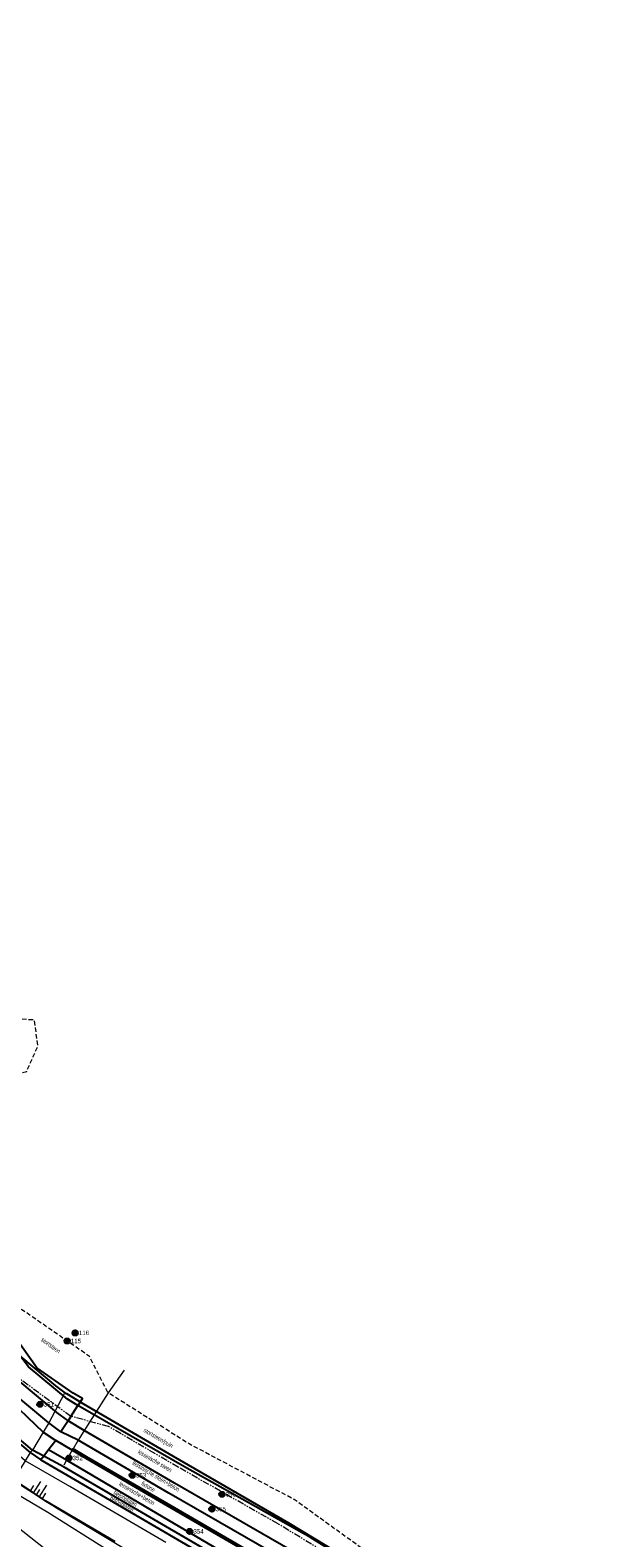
# Model space of a CAD drawing. Header units: metres. Extents: x 62183 to 64287, y 386037 to 390061.
# Tile 25 of 38: x 62737 to 62898, y 388138 to 388565. Entities that reach past the tile are written whole.
import ezdxf
from ezdxf.enums import TextEntityAlignment as Align

# ---------------------------------------------------------------- set-up
doc = ezdxf.new("R2010")
doc.units = ezdxf.units.M
doc.linetypes.add('HIDDEN', pattern=[0.375, 0.25, -0.125])
doc.linetypes.add('PHANTOM2', pattern=[1.25, 0.625, -0.125, 0.125, -0.125, 0.125, -0.125])
doc.layers.get('0').update_dxf_attribs({"linetype": 'CONTINUOUS'})
for name, color, linetype, lineweight in [('BS-Boorpunten', 253, 'CONTINUOUS', 25), ('BS-Boorpuntnummer', 253, 'CONTINUOUS', 25), ('BS-KANT-KREUKELBERM', 35, 'PHANTOM2', 0), ('BS-KRUINLIJN', 253, 'CONTINUOUS', 0), ('BS-OVERIGE-TEKSTEN', 253, 'CONTINUOUS', 0), ('BS-RASTER', 253, 'RASTER', 0), ('BS-TEENLIJN', 11, 'CONTINUOUS', 0), ('BS-TUSSENBERM', 253, 'CONTINUOUS', 0), ('BS-ZANDLIJN', 2, 'HIDDEN', 20)]:
    doc.layers.add(name, color=color, linetype=linetype, lineweight=lineweight)
doc.layers.add('BS-SCHEIDINGSL-TALUDBEKL-NTZ', color=253, linetype='CONTINUOUS')
doc.layers.add('BS-SCHEIDINGSLIJN-TALUDBEKL', color=253, linetype='CONTINUOUS')
doc.layers.add('THEORETISCHE_NULLIJN', color=125, linetype='CONTINUOUS', plot=False)
doc.linetypes.add('RASTER', pattern='A,3,-2,[200,RASTER,S=0.75,R=0,X=0,Y=0],-2,3', length=10)

# ---------------------------------------------------------------- blocks, each defined once
blk = doc.blocks.new('S03')
at = {"color": 0}
for p, q in [((-2.01, 0), (-2.01, -2.01)), ((-1, 0), (-1, -4.01)), ((0, 0), (0, -2.01)), ((1, 0), (1, -4.01)), ((2.01, 0), (2.01, -2.01))]:
    blk.add_line(p, q, dxfattribs=at)
blk = doc.blocks.new('punt-boring')
at = {"layer": 'BS-Boorpunten'}
h = blk.add_hatch(color=8, dxfattribs=at)
h.dxf.hatch_style = 1
h.paths.add_polyline_path([(0.01, 1), (-0.87, -0.49), (0.86, -0.51)])
h = blk.add_hatch(color=1, dxfattribs=at)
h.dxf.hatch_style = 1
h.paths.add_polyline_path([(0.01, 1), (-0.87, -0.49), (0.86, -0.51)])
at = {"layer": 'BS-Boorpunten', "color": 8}
blk.add_lwpolyline([(0.01, 1), (-0.87, -0.49), (0.86, -0.51)], close=True, dxfattribs=at)
at = {"layer": 'BS-Boorpunten', "color": 1}
blk.add_lwpolyline([(0.01, 1), (-0.87, -0.49), (0.86, -0.51)], close=True, dxfattribs=at)
at = {"layer": 'BS-Boorpunten', "color": 8}
blk.add_circle((0, 0), 1, dxfattribs=at)
at = {"layer": 'BS-Boorpunten', "color": 1}
blk.add_circle((0, 0), 1, dxfattribs=at)
blk = doc.blocks.new('*U275', base_point=(62747.355, 388194.111))
at = {"layer": 'BS-Boorpunten', "xscale": 1.499999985, "yscale": 1.499999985, "zscale": 1.499999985}
blk.add_blockref('punt-boring', (62747.355, 388194.111), dxfattribs=at)
at = {"layer": 'BS-Boorpuntnummer', "linetype": 'ByBlock', "insert": (62749.475, 388194.111), "char_height": 2.5, "attachment_point": 4}
blk.add_mtext('115', dxfattribs=at)
blk = doc.blocks.new('*U276', base_point=(62749.624, 388196.405))
at = {"layer": 'BS-Boorpunten', "xscale": 1.499999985, "yscale": 1.499999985, "zscale": 1.499999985}
blk.add_blockref('punt-boring', (62749.624, 388196.405), dxfattribs=at)
at = {"layer": 'BS-Boorpuntnummer', "linetype": 'ByBlock', "insert": (62751.744, 388196.405), "char_height": 2.5, "attachment_point": 4}
blk.add_mtext('116', dxfattribs=at)
blk = doc.blocks.new('*U545', base_point=(62739.647, 388176.181))
at = {"layer": 'BS-Boorpunten', "xscale": 1.499999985, "yscale": 1.499999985, "zscale": 1.499999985}
blk.add_blockref('punt-boring', (62739.647, 388176.181), dxfattribs=at)
at = {"layer": 'BS-Boorpuntnummer', "linetype": 'ByBlock', "insert": (62741.767, 388176.181), "char_height": 2.5, "attachment_point": 4}
blk.add_mtext('351', dxfattribs=at)
blk = doc.blocks.new('*U546', base_point=(62747.851, 388160.99))
at = {"layer": 'BS-Boorpunten', "xscale": 1.499999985, "yscale": 1.499999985, "zscale": 1.499999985}
blk.add_blockref('punt-boring', (62747.851, 388160.99), dxfattribs=at)
at = {"layer": 'BS-Boorpuntnummer', "linetype": 'ByBlock', "insert": (62749.971, 388160.99), "char_height": 2.5, "attachment_point": 4}
blk.add_mtext('352', dxfattribs=at)
blk = doc.blocks.new('*U547', base_point=(62765.783, 388156.096))
at = {"layer": 'BS-Boorpunten', "xscale": 1.499999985, "yscale": 1.499999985, "zscale": 1.499999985}
blk.add_blockref('punt-boring', (62765.783, 388156.096), dxfattribs=at)
at = {"layer": 'BS-Boorpuntnummer', "linetype": 'ByBlock', "insert": (62767.903, 388156.096), "char_height": 2.5, "attachment_point": 4}
blk.add_mtext('353', dxfattribs=at)
blk = doc.blocks.new('*U548', base_point=(62782.083, 388140.212))
at = {"layer": 'BS-Boorpunten', "xscale": 1.499999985, "yscale": 1.499999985, "zscale": 1.499999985}
blk.add_blockref('punt-boring', (62782.083, 388140.212), dxfattribs=at)
at = {"layer": 'BS-Boorpuntnummer', "linetype": 'ByBlock', "insert": (62784.203, 388140.212), "char_height": 2.5, "attachment_point": 4}
blk.add_mtext('354', dxfattribs=at)
blk = doc.blocks.new('*U549', base_point=(62788.38, 388146.526))
at = {"layer": 'BS-Boorpunten', "xscale": 1.499999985, "yscale": 1.499999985, "zscale": 1.499999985}
blk.add_blockref('punt-boring', (62788.38, 388146.526), dxfattribs=at)
at = {"layer": 'BS-Boorpuntnummer', "linetype": 'ByBlock', "insert": (62790.5, 388146.526), "char_height": 2.5, "attachment_point": 4}
blk.add_mtext('355', dxfattribs=at)
blk = doc.blocks.new('*U550', base_point=(62791.21, 388150.708))
at = {"layer": 'BS-Boorpunten', "xscale": 1.499999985, "yscale": 1.499999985, "zscale": 1.499999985}
blk.add_blockref('punt-boring', (62791.21, 388150.708), dxfattribs=at)
at = {"layer": 'BS-Boorpuntnummer', "linetype": 'ByBlock', "insert": (62793.33, 388150.708), "char_height": 2.5, "attachment_point": 4}
blk.add_mtext('356', dxfattribs=at)
blk = doc.blocks.new('A$C58CE76E8')
at = {"layer": 'BS-Boorpunten', "xscale": 0.5, "yscale": 0.5, "zscale": 0.5}
for name, p in [('*U275', (62747.355, 388194.111)), ('*U276', (62749.624, 388196.405)), ('*U545', (62739.647, 388176.181)), ('*U546', (62747.851, 388160.99)), ('*U547', (62765.783, 388156.096)), ('*U550', (62791.21, 388150.708)), ('*U549', (62788.38, 388146.526)), ('*U548', (62782.083, 388140.212))]:
    blk.add_blockref(name, p, dxfattribs=at)
at = {"layer": 'BS-Boorpunten', "color": 253, "xscale": 0.5, "yscale": 0.5, "zscale": 0.5}
for name, p in [('*U275', (62747.355, 388194.111)), ('*U275', (62747.355, 388194.111)), ('*U275', (62747.355, 388194.111)), ('*U276', (62749.624, 388196.405)), ('*U276', (62749.624, 388196.405)), ('*U276', (62749.624, 388196.405)), ('*U545', (62739.647, 388176.181)), ('*U545', (62739.647, 388176.181)), ('*U545', (62739.647, 388176.181)), ('*U546', (62747.851, 388160.99)), ('*U546', (62747.851, 388160.99)), ('*U546', (62747.851, 388160.99)), ('*U547', (62765.783, 388156.096)), ('*U547', (62765.783, 388156.096)), ('*U547', (62765.783, 388156.096)), ('*U550', (62791.21, 388150.708)), ('*U550', (62791.21, 388150.708)), ('*U550', (62791.21, 388150.708)), ('*U549', (62788.38, 388146.526)), ('*U549', (62788.38, 388146.526)), ('*U549', (62788.38, 388146.526)), ('*U548', (62782.083, 388140.212)), ('*U548', (62782.083, 388140.212)), ('*U548', (62782.083, 388140.212))]:
    blk.add_blockref(name, p, dxfattribs=at)
at = {"layer": 'BS-Boorpuntnummer', "color": 8, "xscale": 0.7499999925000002, "yscale": 0.7499999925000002, "zscale": 0.7499999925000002}
for p in [(62747.355, 388194.111), (62749.624, 388196.405), (62739.647, 388176.181), (62747.851, 388160.99), (62765.783, 388156.096), (62791.21, 388150.708), (62788.38, 388146.526), (62782.083, 388140.212)]:
    blk.add_blockref('punt-boring', p, dxfattribs=at)
at = {"layer": 'BS-Boorpuntnummer', "color": 8, "char_height": 1.25, "attachment_point": 4}
for s, insert in [('115', (62748.415, 388194.111)), ('116', (62750.684, 388196.405)), ('351', (62740.707, 388176.181)), ('352', (62748.911, 388160.99)), ('353', (62766.843, 388156.096)), ('356', (62792.27, 388150.708)), ('355', (62789.44, 388146.526)), ('354', (62783.143, 388140.212))]:
    blk.add_mtext(s, dxfattribs=dict(at, insert=insert))

msp = doc.modelspace()

# ---------------------------------------------------------------- linework, layer by layer
at = {"layer": 'BS-KANT-KREUKELBERM', "ltscale": 3}
msp.add_lwpolyline([(62838.97, 388122.96), (62807.1, 388142.35), (62778.81, 388158.39), (62759.1, 388169.92), (62748.42, 388172.76), (62733.23, 388183.9)], dxfattribs=at)
at = {"layer": 'BS-KRUINLIJN'}
for points in [[(62770.17, 388127.7), (62741.9, 388145.53), (62730.54, 388152.23), (62714.48, 388166.16), (62713.31, 388167.78), (62701.75, 388184.35), (62696.35, 388198.82), (62690.56, 388221.83), (62683.53, 388248.68), (62677.09, 388273.25), (62667.81, 388308.21), (62659.63, 388340.91), (62651.83, 388371.46), (62645.27, 388395.28), (62637.27, 388425.72), (62632.24, 388443.92), (62623.72, 388476.89), (62615.56, 388507.79), (62607.57, 388536.63), (62600.44, 388564.42), (62594.72, 388587.76)], [(62771.63, 388130.47), (62744.3, 388146.77), (62732.02, 388154.58), (62716.66, 388168.04), (62715.68, 388169.48), (62704.83, 388185.52), (62699.68, 388199.83), (62693.69, 388222.17), (62686.63, 388249.58), (62680.03, 388273.75), (62671.03, 388309.23), (62662.61, 388341.29), (62654.52, 388371.64), (62647.91, 388396.16), (62639.58, 388426.58), (62634.73, 388445.35), (62626.38, 388477.48), (62618.15, 388508.5), (62610.48, 388537.2), (62603.3, 388565.25)]]:
    msp.add_lwpolyline(points, dxfattribs=at)
at = {"layer": 'BS-RASTER', "flags": 128}
for points in [[(62763.53, 388185.84), (62758.96, 388179.44), (62753.7, 388171.16), (62750.49, 388166.01), (62749.02, 388163.62), (62748.75, 388163.25), (62747.13, 388160.39), (62746.37, 388159)], [(62746.48, 388179.2), (62742.19, 388170.95), (62740.52, 388168.29), (62737.5, 388163.22), (62736.83, 388162.53), (62735.5, 388160.22), (62732.02, 388154.58), (62730.54, 388152.23), (62726.98, 388146.81), (62726.68, 388146.28), (62726.02, 388145.01), (62724.69, 388142.21), (62723.94, 388141)]]:
    msp.add_lwpolyline(points, dxfattribs=at)
at = {"layer": 'BS-SCHEIDINGSL-TALUDBEKL-NTZ'}
for points in [[(62748.42, 388172.76), (62750.42, 388175.81), (62747.43, 388177.64), (62736.42, 388186.82), (62729.13, 388196.33), (62724.37, 388206.54), (62721.13, 388205.76)], [(62874.11, 388099.42), (62861.25, 388109.03), (62848.72, 388117.99), (62834.28, 388127.34), (62816.33, 388138.49), (62780.58, 388158.48), (62750.42, 388175.81), (62750.44, 388175.83), (62751.73, 388177.81), (62749.05, 388179.34), (62738.77, 388186.47), (62730.88, 388197.57), (62726.99, 388207.18), (62724.37, 388206.54)]]:
    msp.add_lwpolyline(points, dxfattribs=at)
at = {"layer": 'BS-SCHEIDINGSLIJN-TALUDBEKL'}
for points in [[(62810.51, 388135.01), (62777.8, 388153.84), (62752.21, 388168.77), (62747.62, 388171.55), (62747.52, 388171.61), (62744.47, 388173.86), (62732.93, 388183.47), (62725, 388193.82), (62723.98, 388195.55), (62719.66, 388205.48), (62714.85, 388224.37), (62708.15, 388249.86), (62699.31, 388284.07), (62690.56, 388317.49), (62681.91, 388350.28), (62673.6, 388382.6), (62668.41, 388404.91), (62658.47, 388439.68), (62653.25, 388458.95), (62640.44, 388508.04), (62633.17, 388537.73), (62627.91, 388556.26), (62620.99, 388584.47)], [(62808.82, 388132.22), (62776.17, 388151.02), (62750.49, 388166.01), (62745.59, 388168.44), (62742.19, 388170.95), (62730.25, 388180.9), (62721.82, 388191.89), (62715.94, 388204.5), (62710.41, 388225.89), (62703.33, 388253.32), (62696.08, 388280.62), (62688.1, 388311.91), (62679.17, 388345.58), (62671.75, 388374.89), (62664.79, 388401.8), (62657.14, 388430.82), (62651.54, 388451.22), (62643.74, 388481.43), (62635.46, 388512.73), (62627.79, 388542.58), (62620.62, 388570.1)], [(62612.54, 388568.76), (62620.11, 388540.56), (62627.91, 388510.92), (62636.26, 388479.06), (62644.04, 388449.6), (62649.39, 388429.09), (62657.13, 388399.61), (62663.6, 388374.87), (62671.85, 388343.82), (62680.23, 388311.49), (62688.7, 388279.45), (62695.9, 388251.99), (62703.14, 388224.36), (62708.66, 388203.24), (62712.22, 388192.78), (62718.62, 388181.32), (62723.49, 388175.08), (62726.67, 388171.01), (62736.83, 388162.53), (62739.92, 388160.48), (62771.33, 388142.14), (62802.26, 388124.12)], [(62803.33, 388125.32), (62771.87, 388143.61), (62746.55, 388158.42), (62740.76, 388161.49), (62737.5, 388163.22), (62727.43, 388171.66), (62719.41, 388182.19), (62713.19, 388192.75), (62709.63, 388203.6), (62703.88, 388224.51), (62696.73, 388252.28), (62689.06, 388283.56), (62680.63, 388313.62), (62672.69, 388344.07), (62664.76, 388375.12), (62658.36, 388399.8), (62650.68, 388429.36), (62645.3, 388449.96), (62637.13, 388479.75), (62628.94, 388511.2), (62621.26, 388540.85), (62613.95, 388569.1)], [(62720.11, 388205.62), (62719.66, 388205.48), (62715.94, 388204.5), (62721.02, 388191.51), (62729.17, 388179.27), (62740.52, 388168.29), (62744.15, 388165.93)], [(62835.73, 388127.09), (62810.16, 388142.58), (62777.46, 388161.4), (62751.87, 388176.34), (62747.28, 388179.12), (62747.18, 388179.18), (62744.13, 388181.43), (62734.22, 388189.68)], [(62748.42, 388172.76), (62747.62, 388171.55), (62745.59, 388168.44)], [(62744.15, 388165.93), (62742.02, 388163.32), (62740.76, 388161.49), (62739.92, 388160.48)], [(62807.36, 388129.7), (62774.8, 388148.54), (62752.86, 388161.35), (62749.02, 388163.62), (62748.75, 388163.25), (62744.15, 388165.93)], [(62748.75, 388163.25), (62752.64, 388160.97), (62774.67, 388148.09), (62807.1, 388129.36), (62828, 388117.13), (62851.54, 388101.75), (62872.76, 388085.03), (62884.84, 388075.5), (62884.43, 388074.89), (62882.87, 388073.1), (62872.06, 388081.91), (62849.32, 388099.12), (62826.12, 388114.33), (62804.6, 388126.62), (62772.93, 388145.23), (62747.13, 388160.39), (62742.02, 388163.32)]]:
    msp.add_lwpolyline(points, dxfattribs=at)
at = {"layer": 'BS-TEENLIJN'}
msp.add_lwpolyline([(62595.64, 388533.59), (62603.27, 388504.27), (62611.34, 388473.69), (62620.09, 388440.44), (62624.83, 388422.6), (62632.98, 388391.43), (62638.69, 388369.71), (62647.23, 388337.36), (62650.39, 388328.55), (62656.58, 388304.69), (62664.73, 388273.79), (62672.03, 388245.95), (62678.41, 388221.12), (62684.2, 388202.86), (62691.28, 388188.52), (62699.81, 388174.66), (62708.65, 388163.48), (62716.02, 388156.1), (62722.55, 388150.35), (62726.98, 388146.81), (62732.96, 388141.74), (62744.73, 388132.4)], dxfattribs=at)
at = {"layer": 'BS-TUSSENBERM'}
msp.add_lwpolyline([(62775.32, 388137.04), (62748.1, 388152.93), (62735.5, 388160.22), (62721.19, 388172.69), (62720.85, 388173.18), (62710.72, 388187.72), (62705.11, 388201.71), (62699.63, 388223.57), (62692.1, 388251.04), (62685.54, 388278.67), (62676.72, 388310.73), (62668, 388342.78), (62659.71, 388374.3), (62653.48, 388398.46), (62646.17, 388428.27), (62640.67, 388447.57), (62632.2, 388478.83), (62624.34, 388509.79), (62616.58, 388539.04), (62609.02, 388568.31)], dxfattribs=at)
at = {"layer": 'BS-ZANDLIJN', "ltscale": 5, "flags": 128}
msp.add_lwpolyline([(63499.08, 387299.63), (63500.1, 387306.8), (63500.27, 387307.99), (63492.93, 387317.11), (63485.31, 387320.31), (63475.04, 387320.46), (63462.1, 387310.5), (63453.76, 387302.52), (63440.93, 387303.78), (63439.29, 387311.75), (63425.01, 387338.69), (63416.67, 387354.76), (63402.28, 387380.84), (63385.28, 387406.49), (63374.18, 387421.66), (63362.49, 387439.23), (63353.78, 387446.19), (63334.9, 387474.97), (63319.09, 387498.52), (63302.14, 387523.17), (63290.16, 387543.28), (63284.12, 387557.03), (63269.4, 387580.68), (63253.34, 387604.89), (63262.31, 387614.97), (63262.18, 387620.97), (63256.2, 387625.51), (63237.06, 387626.56), (63224.06, 387644.56), (63216.36, 387654.02), (63197.93, 387680.66), (63184.85, 387699.77), (63185.17, 387703.51), (63161.21, 387737.38), (63146.38, 387762.17), (63132.37, 387780.02), (63135.45, 387789.41), (63133.35, 387803.78), (63124.99, 387813.96), (63116.28, 387808.33), (63105.35, 387823.92), (63110.55, 387828.03), (63104.78, 387835.02), (63099.89, 387831.82), (63092.83, 387846.72), (63082.81, 387855.9), (63064.07, 387885.9), (63046.82, 387909.75), (63026.5, 387938.73), (63021.75, 387950.76), (63011.69, 387964.23), (62993.29, 387992.34), (62976.78, 388012.96), (62963.96, 388032.4), (62944.94, 388049.53), (62923.13, 388068.32), (62903.35, 388085.18), (62886.25, 388099.87), (62867.92, 388115.3), (62842.43, 388127.04), (62811.69, 388149.25), (62781.94, 388164.96), (62758.96, 388179.44), (62753.68, 388189.75), (62734.43, 388203.05), (62722.76, 388228.37), (62716.48, 388251.68), (62715.49, 388256.83), (62721.04, 388258.28), (62723.79, 388262.51), (62722.96, 388267.45), (62728.46, 388268.46), (62735.89, 388270.43), (62739.09, 388277.71), (62738.04, 388284.96), (62721.63, 388286.09), (62706.72, 388286.62), (62702.37, 388293.45), (62701.43, 388303.08), (62698.17, 388319.03), (62691.06, 388347.29), (62690.84, 388357.66), (62692.49, 388361.28), (62702.86, 388363.85), (62714.73, 388369.8), (62715.6, 388375.47), (62713.66, 388378.99), (62691.75, 388380.24), (62678.34, 388377.27), (62678.69, 388386.99), (62673.97, 388406.28), (62665, 388441.7), (62657.91, 388475.31), (62648.33, 388509.34), (62640.08, 388538.69), (62631.17, 388573.95), (62632.11, 388584), (62630.94, 388588.92), (62626.55, 388594.17), (62623.28, 388606.17), (62616.39, 388632.84), (62609.21, 388662.02), (62603.99, 388666.66)], dxfattribs=at)
at = {"layer": 'THEORETISCHE_NULLIJN'}
msp.add_lwpolyline([(62760.99, 388137.3), (62741.35, 388148.78), (62726.99, 388158.39), (62723.22, 388161.58), (62719.52, 388164.95), (62716.03, 388168.61), (62712.32, 388173.07), (62709.48, 388177.01), (62706.1, 388182.53), (62703.79, 388187.72), (62701.21, 388194.16), (62698.57, 388203.11), (62690.47, 388233.77), (62677.22, 388283.39), (62666.24, 388327.05), (62652.5, 388377.75), (62637.28, 388435.51), (62624.67, 388483.36), (62615.25, 388518.85), (62604.03, 388560.37), (62596.25, 388591.06)], dxfattribs=at)

# ---------------------------------------------------------------- block references
at = {"layer": 'BS-Boorpunten', "color": 253}
msp.add_blockref('A$C58CE76E8', (0, 0), dxfattribs=at)
at = {"layer": 'BS-KRUINLIJN', "rotation": 147.5524945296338}
msp.add_blockref('S03', (62738.57, 388150.42), dxfattribs=at)

# ---------------------------------------------------------------- texts
at = {"layer": 'BS-OVERIGE-TEKSTEN', "width": 0.68}
for s, rotation, p in [('stortsteen', 323.7438, (62742.72, 388192.85)), ('stortsteen/puin', 329.6601, (62773.12, 388166.53)), ('lessinische steen+beton', 329.1943, (62772.55, 388155.87)), ('lessinische steen', 329.7353, (62772.24, 388160.18)), ('betonplaten', 329.6835, (62763.78, 388149.4)), ('lessinische+beton', 329.7225, (62767.12, 388150.99)), ('fixtone', 329.7225, (62770.32, 388152.91)), ('betonplaten', 329.7212, (62762.79, 388147.86))]:
    msp.add_text(s, height=1.25, rotation=rotation, dxfattribs=at).set_placement(p, align=Align.MIDDLE)

doc.saveas('drawing.dxf')
